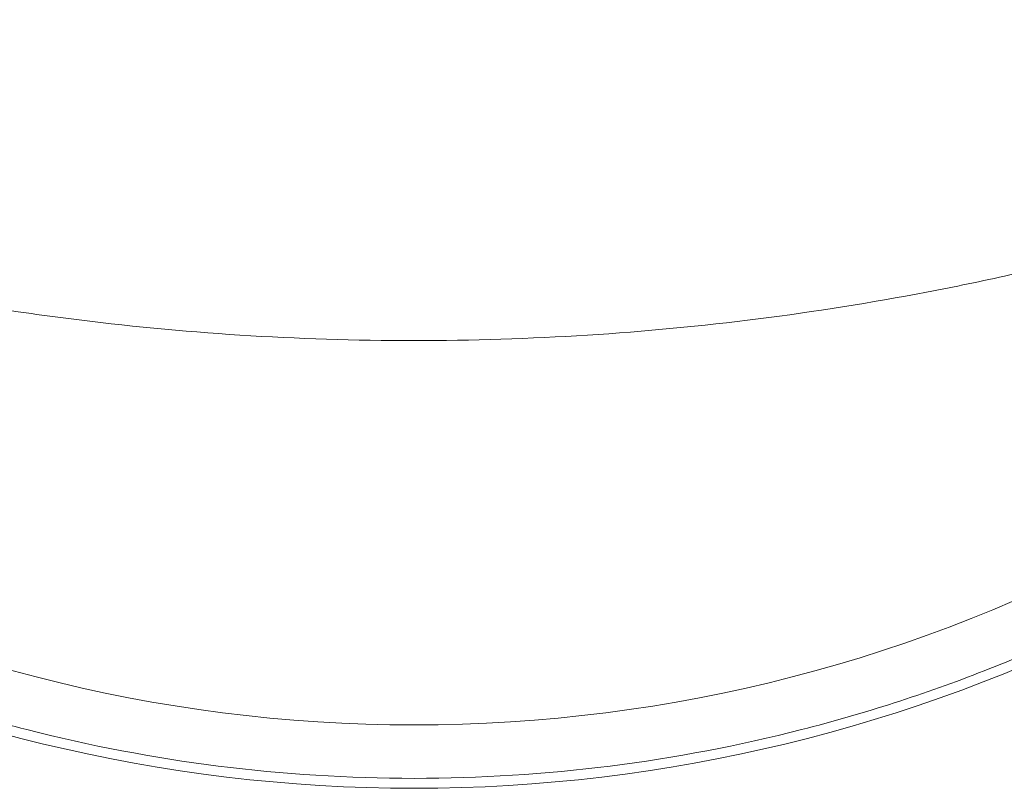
# Model space of a CAD drawing. Header units: millimetres. Extents: x 10286 to 14410, y 4410 to 8907.
# Tile 2 of 11: x 10642 to 10939, y 4410 to 4641. Entities that reach past the tile are written whole.
import ezdxf

# ---------------------------------------------------------------- set-up
doc = ezdxf.new("R2010")
doc.units = ezdxf.units.MM

msp = doc.modelspace()

# ---------------------------------------------------------------- linework, layer by layer
at = {"color": 7, "linetype": 'Continuous', "lineweight": 15}
for radius, start, end in [(455.9, 212.5009, 327.4877), (475, 215.8963, 324.1037)]:
    msp.add_arc((10761.04, 4884.52), radius, start, end, dxfattribs=at)
for points, knots in [([(10373.39, 4641.29), (10387.68, 4633.68), (10402.18, 4626.5), (10431.64, 4612.97), (10446.59, 4606.63), (10476.99, 4594.8), (10492.42, 4589.31), (10523.83, 4579.19), (10539.79, 4574.57), (10572.3, 4566.23), (10588.85, 4562.51), (10607.85, 4558.87), (10609.96, 4558.47), (10614.2, 4557.69), (10620.55, 4556.55), (10626.92, 4555.48), (10639.68, 4553.45), (10648.22, 4552.23), (10673.9, 4548.95), (10691.14, 4547.3), (10725.85, 4545.09), (10743.32, 4544.52), (10778.51, 4544.52), (10795.97, 4545.08), (10830.59, 4547.27), (10847.77, 4548.91), (10881.86, 4553.23), (10898.77, 4555.92), (10923.96, 4560.72), (10932.33, 4562.45), (10944.84, 4565.24), (10948.99, 4566.2), (10957.24, 4568.18), (10961.35, 4569.2), (10981.8, 4574.43), (10997.85, 4579.07), (11029.39, 4589.22), (11044.89, 4594.72), (11075.38, 4606.59), (11090.37, 4612.94), (11119.88, 4626.49), (11134.4, 4633.68), (11148.69, 4641.29)], [0, 0, 0, 0, 0.0625, 0.0625, 0.125, 0.125, 0.1875, 0.1875, 0.25, 0.25, 0.3125, 0.3125, 0.320312, 0.320312, 0.328125, 0.34375, 0.34375, 0.375, 0.375, 0.4375, 0.4375, 0.5, 0.5, 0.5625, 0.5625, 0.625, 0.625, 0.6875, 0.6875, 0.71875, 0.71875, 0.734375, 0.734375, 0.75, 0.75, 0.8125, 0.8125, 0.875, 0.875, 0.9375, 0.9375, 1, 1, 1, 1]), ([(11139.96, 4603.09), (11130.55, 4590.41), (11120.26, 4577.89), (11097.87, 4553.45), (11085.77, 4541.54), (11059.76, 4518.66), (11045.85, 4507.7), (11016.32, 4487.1), (11000.7, 4477.46), (10967.91, 4459.86), (10950.75, 4451.9), (10915.17, 4437.98), (10896.75, 4432.03), (10859.02, 4422.39), (10839.7, 4418.7), (10800.6, 4413.77), (10780.82, 4412.52), (10741.26, 4412.52), (10721.48, 4413.77), (10682.38, 4418.7), (10663.07, 4422.39), (10625.33, 4432.03), (10606.91, 4437.98), (10571.33, 4451.9), (10554.17, 4459.86), (10521.39, 4477.46), (10505.76, 4487.1), (10476.23, 4507.7), (10462.32, 4518.66), (10436.32, 4541.54), (10424.22, 4553.45), (10401.83, 4577.89), (10391.54, 4590.41), (10382.12, 4603.09)], [0, 0, 0, 0, 0.0625, 0.0625, 0.125, 0.125, 0.1875, 0.1875, 0.25, 0.25, 0.3125, 0.3125, 0.375, 0.375, 0.4375, 0.4375, 0.5, 0.5, 0.5625, 0.5625, 0.625, 0.625, 0.6875, 0.6875, 0.75, 0.75, 0.8125, 0.8125, 0.875, 0.875, 0.9375, 0.9375, 1, 1, 1, 1])]:
    msp.add_open_spline(points, degree=3, knots=knots, dxfattribs=at)

doc.saveas('drawing.dxf')
